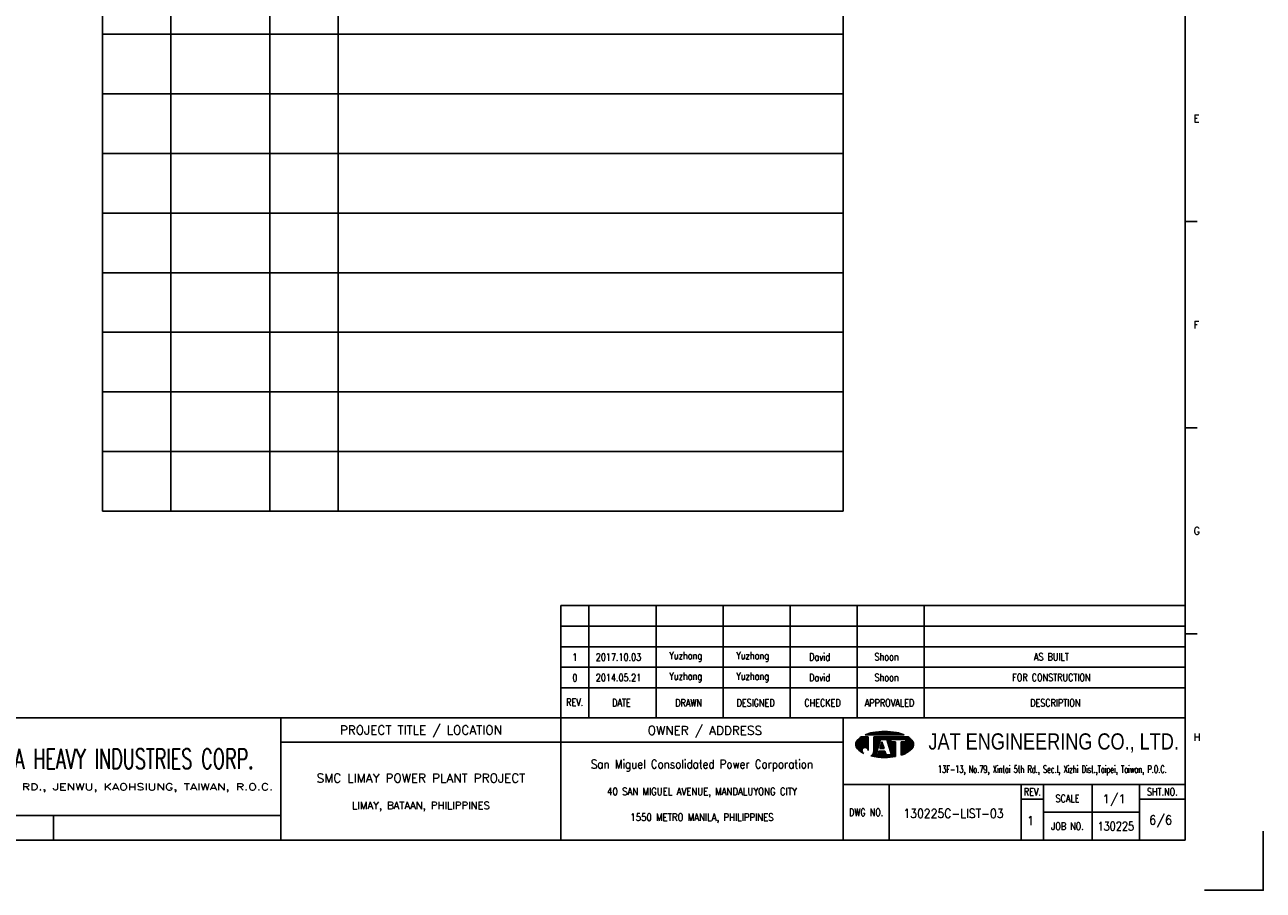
# Model space of a CAD drawing. Extents: x 577 to 1183, y -104 to 324.
# Tile 2 of 3: x 880 to 1183, y -104 to 107. Entities that reach past the tile are written whole.
import ezdxf
from ezdxf.enums import TextEntityAlignment as Align
from ezdxf.lldxf.tags import DXFTag

# ---------------------------------------------------------------- set-up
doc = ezdxf.new("R2010")
doc.units = 0
doc.header["$MEASUREMENT"] = 0
for name, color, linetype in [('B_DIM', 7, 'Continuous'), ('CON', 4, 'Continuous'), ('HID', 2, 'HIDDEN'), ('T', 2, 'Continuous'), ('TEXT', 7, 'Continuous'), ('圖框CON', 4, 'Continuous'), ('框線', 6, 'Continuous')]:
    doc.layers.add(name, color=color, linetype=linetype)
doc.styles.add('AEH', font='simplex', dxfattribs={"width": 0.8, "bigfont": 'ae'})
doc.styles.add('DAYUKP', font='complex', dxfattribs={"bigfont": 'DAYUKP.SHX'})
doc.styles.add('E2', font='simplex.shx', dxfattribs={"height": 2})
doc.styles.add('E3', font='simplex.shx', dxfattribs={"height": 3})
doc.styles.add('ROMANS', font='romans', dxfattribs={"width": 0.8})
doc.styles.add('WMF-Arial0', font='arial.ttf')
tags = doc.linetypes.add('HIDDEN', pattern=[0.375, 0.25, -0.125]).pattern_tags.tags
tags[6:7] = [DXFTag(74, 4), DXFTag(75, 0), DXFTag(340, '0'), DXFTag(46, 1.0), DXFTag(50, 0.0), DXFTag(44, 0.0), DXFTag(45, 0.0)]
tags[4:5] = [DXFTag(74, 4), DXFTag(75, 0), DXFTag(340, '0'), DXFTag(46, 1.0), DXFTag(50, 0.0), DXFTag(44, 0.0), DXFTag(45, 0.0)]

# ---------------------------------------------------------------- blocks, each defined once
blk = doc.blocks.new('1880-TITLE_BLK')
at = {"layer": 'TEXT', "color": 2, "linetype": 'Continuous', "style": 'E3'}
for tag, p in [('SCALE', (790.95, 31.17)), ('DWG_NO', (736.41, 26.44)), ('REV', (762.59, 23.97)), ('SHT_NO', (806.74, 23.97))]:
    blk.add_attdef(tag, text='', height=3, dxfattribs=at).set_placement(p, align=Align.MIDDLE)
at = {"layer": 'TEXT', "linetype": 'Continuous', "style": 'E2', "width": 0.6}
for tag, p in [('REV_DATE', (418.65, 19.76)), ('APPR_DATE', (492.93, 19.76))]:
    blk.add_attdef(tag, text='', height=2, dxfattribs=at).set_placement(p, align=Align.MIDDLE_LEFT)
blk = doc.blocks.new('1')
at = {"layer": 'B_DIM'}
for p, q in [((1247.82, 1.18), (1095.17, 1.18)), ((1095.17, -26.3), (1095.17, 1.18)), ((1101.97, -26.3), (1101.97, 1.18)), ((1118.5, -26.3), (1118.5, 1.18)), ((1134.87, -26.3), (1134.87, 1.18)), ((1151.24, -26.3), (1151.24, 1.18)), ((1167.62, -26.3), (1167.62, 1.18)), ((1183.99, -26.3), (1183.99, 1.18)), ((1247.82, -3.86), (1095.17, -3.86)), ((1095.17, -24.02), (1095.17, -7.47)), ((1247.82, -8.91), (1095.17, -8.91)), ((1247.82, -13.95), (1095.17, -13.95)), ((1247.82, -18.99), (1095.17, -18.99))]:
    blk.add_line(p, q, dxfattribs=at)
at = {"layer": 'Defpoints'}
blk.add_lwpolyline([(1252.5, -68.44), (1266.9, -68.44), (1266.9, -54.04)], dxfattribs=at)
at = {"layer": 'T', "color": 0, "lineweight": -3}
for p, q in [((1169.84, -30.45), (1170.01, -30.27)), ((1169.98, -30.45), (1170.23, -30.2)), ((1170.12, -30.45), (1170.43, -30.13)), ((1170.26, -30.45), (1170.63, -30.07)), ((1170.39, -30.45), (1170.82, -30.02)), ((1170.53, -30.45), (1171.01, -29.98)), ((1170.67, -30.45), (1171.19, -29.93)), ((1170.81, -30.45), (1171.36, -29.9)), ((1170.95, -30.45), (1171.54, -29.86)), ((1171.09, -30.45), (1171.7, -29.83)), ((1171.23, -30.45), (1171.87, -29.81)), ((1171.37, -30.45), (1172.04, -29.78)), ((1171.51, -30.45), (1172.2, -29.76)), ((1171.65, -30.45), (1172.36, -29.74)), ((1171.78, -30.45), (1172.52, -29.72)), ((1171.92, -30.45), (1172.67, -29.7)), ((1172.06, -30.45), (1172.83, -29.68)), ((1172.2, -30.45), (1172.98, -29.67)), ((1172.34, -30.45), (1173.13, -29.66)), ((1172.48, -30.45), (1173.28, -29.65)), ((1172.62, -30.45), (1173.43, -29.64)), ((1172.76, -30.45), (1173.58, -29.63)), ((1172.9, -30.45), (1173.72, -29.62)), ((1173.04, -30.45), (1173.87, -29.62)), ((1173.17, -30.45), (1174.01, -29.61)), ((1173.31, -30.45), (1174.15, -29.61)), ((1173.45, -30.45), (1174.29, -29.61)), ((1173.59, -30.45), (1174.43, -29.61)), ((1173.73, -30.45), (1174.57, -29.61)), ((1173.87, -30.45), (1174.7, -29.62)), ((1174.01, -30.45), (1174.84, -29.62)), ((1174.15, -30.45), (1174.97, -29.62)), ((1174.29, -30.45), (1175.11, -29.63)), ((1174.43, -30.45), (1175.24, -29.64)), ((1174.56, -30.45), (1175.37, -29.65)), ((1174.7, -30.45), (1175.5, -29.65)), ((1174.84, -30.45), (1175.63, -29.67)), ((1174.98, -30.45), (1175.75, -29.68)), ((1175.12, -30.45), (1175.88, -29.69)), ((1175.26, -30.45), (1176.01, -29.7)), ((1175.4, -30.45), (1176.13, -29.72)), ((1175.54, -30.45), (1176.26, -29.73)), ((1175.68, -30.45), (1176.38, -29.75)), ((1175.82, -30.45), (1176.5, -29.76)), ((1175.95, -30.45), (1176.62, -29.78)), ((1176.09, -30.45), (1176.74, -29.8)), ((1176.23, -30.45), (1176.86, -29.82)), ((1176.37, -30.45), (1176.98, -29.84)), ((1176.51, -30.45), (1177.1, -29.86)), ((1176.65, -30.45), (1177.22, -29.88)), ((1176.79, -30.45), (1177.33, -29.9)), ((1176.93, -30.45), (1177.45, -29.93)), ((1177.07, -30.45), (1177.56, -29.95)), ((1177.21, -30.45), (1177.67, -29.98)), ((1177.34, -30.45), (1177.79, -30.01)), ((1177.48, -30.45), (1177.9, -30.04)), ((1177.62, -30.45), (1178.01, -30.07)), ((1177.76, -30.45), (1178.11, -30.1)), ((1177.9, -30.45), (1178.22, -30.13)), ((1178.04, -30.45), (1178.33, -30.16)), ((1178.18, -30.45), (1178.43, -30.2)), ((1178.32, -30.45), (1178.53, -30.23)), ((1178.46, -30.45), (1178.64, -30.27)), ((1167.29, -32.86), (1169.2, -30.95)), ((1167.29, -32.72), (1169.06, -30.95)), ((1167.3, -32.99), (1169.34, -30.95)), ((1167.3, -32.57), (1168.92, -30.95)), ((1167.32, -33.11), (1169.47, -30.95)), ((1167.34, -33.22), (1169.61, -30.95)), ((1167.34, -32.39), (1168.78, -30.95)), ((1167.38, -33.33), (1169.75, -30.95)), ((1167.41, -32.18), (1168.64, -30.95)), ((1167.42, -33.43), (1169.89, -30.95)), ((1167.46, -33.52), (1170.03, -30.95)), ((1167.51, -33.61), (1170.17, -30.95)), ((1167.57, -33.69), (1170.3, -30.96)), ((1167.61, -31.84), (1168.15, -31.31)), ((1167.63, -33.77), (1170.3, -31.1)), ((1167.69, -33.85), (1170.3, -31.23)), ((1167.76, -33.92), (1170.3, -31.37)), ((1167.83, -33.99), (1170.3, -31.51)), ((1167.9, -34.06), (1170.3, -31.65)), ((1167.97, -34.13), (1170.3, -31.79)), ((1168.04, -34.19), (1170.3, -31.93)), ((1168.11, -34.26), (1170.3, -32.07)), ((1168.19, -34.32), (1170.3, -32.21)), ((1168.26, -34.39), (1170.3, -32.35)), ((1169.18, -33.61), (1170.3, -32.49)), ((1169.39, -33.53), (1170.3, -32.62)), ((1169.55, -33.52), (1170.3, -32.76)), ((1169.67, -33.53), (1170.3, -32.9)), ((1169.7, -30.45), (1169.79, -30.36)), ((1169.78, -33.56), (1170.3, -33.04)), ((1169.88, -33.6), (1170.3, -33.18)), ((1171.65, -33.23), (1173.92, -30.95)), ((1171.65, -33.09), (1173.78, -30.95)), ((1171.65, -32.95), (1173.64, -30.95)), ((1171.65, -32.81), (1173.51, -30.95)), ((1171.65, -32.67), (1173.37, -30.95)), ((1171.65, -32.53), (1173.23, -30.95)), ((1171.65, -32.39), (1173.09, -30.95)), ((1171.65, -32.26), (1172.95, -30.95)), ((1171.65, -32.12), (1172.81, -30.95)), ((1171.65, -31.98), (1172.67, -30.95)), ((1171.65, -31.84), (1172.53, -30.95)), ((1171.65, -31.42), (1172.12, -30.95)), ((1171.65, -31.28), (1171.98, -30.95)), ((1171.65, -31.14), (1171.84, -30.95)), ((1171.65, -31), (1171.7, -30.95)), ((1171.65, -31.7), (1172.39, -30.95)), ((1171.65, -31.56), (1172.25, -30.95)), ((1171.65, -33.37), (1173.29, -31.72)), ((1171.65, -33.51), (1173.23, -31.92)), ((1171.65, -33.65), (1173.16, -32.13)), ((1171.65, -33.78), (1173.1, -32.33)), ((1171.65, -33.92), (1173.03, -32.54)), ((1171.65, -34.06), (1172.97, -32.74)), ((1171.65, -34.2), (1172.9, -32.94)), ((1171.65, -34.34), (1172.84, -33.15)), ((1173.16, -33.8), (1173.94, -33.02)), ((1173.18, -33.64), (1173.91, -32.91)), ((1173.25, -33.44), (1173.87, -32.81)), ((1173.29, -33.8), (1173.97, -33.12)), ((1173.31, -33.23), (1173.84, -32.7)), ((1173.37, -33.03), (1173.81, -32.6)), ((1173.39, -31.62), (1174.06, -30.95)), ((1173.43, -33.8), (1174.01, -33.23)), ((1173.44, -32.83), (1173.77, -32.49)), ((1173.5, -32.62), (1173.74, -32.39)), ((1173.53, -31.62), (1174.2, -30.95)), ((1173.57, -32.42), (1173.71, -32.28)), ((1173.63, -32.22), (1173.67, -32.17)), ((1173.67, -31.62), (1174.34, -30.95)), ((1173.81, -31.62), (1174.48, -30.95)), ((1173.95, -31.62), (1174.62, -30.95)), ((1174.09, -31.62), (1174.76, -30.95)), ((1174.22, -31.62), (1174.9, -30.95)), ((1174.36, -31.62), (1175.03, -30.95)), ((1174.5, -31.62), (1175.17, -30.95)), ((1174.64, -31.62), (1175.31, -30.95)), ((1174.78, -31.62), (1175.45, -30.95)), ((1174.85, -31.69), (1175.59, -30.95)), ((1174.89, -31.79), (1175.73, -30.95)), ((1174.92, -31.9), (1175.87, -30.95)), ((1174.96, -32), (1176.01, -30.95)), ((1174.99, -32.11), (1176.15, -30.95)), ((1175.02, -32.22), (1176.29, -30.95)), ((1175.06, -32.32), (1176.42, -30.95)), ((1175.09, -32.43), (1175.84, -31.68)), ((1175.12, -32.53), (1175.84, -31.81)), ((1175.16, -32.64), (1175.84, -31.95)), ((1175.19, -32.74), (1175.84, -32.09)), ((1175.22, -32.85), (1175.95, -32.13)), ((1175.26, -32.95), (1176.08, -32.13)), ((1175.29, -33.06), (1176.22, -32.13)), ((1175.32, -33.16), (1176.36, -32.13)), ((1175.36, -33.27), (1176.5, -32.13)), ((1175.39, -33.38), (1176.64, -32.13)), ((1175.42, -33.48), (1176.78, -32.13)), ((1175.46, -33.59), (1176.92, -32.13)), ((1175.49, -33.69), (1177.01, -32.17)), ((1175.53, -33.8), (1177.01, -32.31)), ((1175.56, -33.9), (1177.01, -32.45)), ((1175.59, -34.01), (1177.01, -32.59)), ((1175.63, -34.11), (1177.01, -32.73)), ((1175.66, -34.22), (1177.01, -32.86)), ((1175.69, -34.32), (1177.01, -33)), ((1175.73, -34.43), (1177.01, -33.14)), ((1175.76, -34.54), (1177.01, -33.28)), ((1175.89, -31.62), (1176.56, -30.95)), ((1176.03, -31.62), (1176.7, -30.95)), ((1176.17, -31.62), (1176.84, -30.95)), ((1176.31, -31.62), (1176.98, -30.95)), ((1176.45, -31.62), (1177.12, -30.95)), ((1176.59, -31.62), (1177.26, -30.95)), ((1176.73, -31.62), (1177.4, -30.95)), ((1176.87, -31.62), (1177.54, -30.95)), ((1177, -31.62), (1177.68, -30.95)), ((1177.14, -31.62), (1177.81, -30.95)), ((1177.28, -31.62), (1177.95, -30.95)), ((1177.42, -31.62), (1178.09, -30.95)), ((1177.56, -31.62), (1178.23, -30.95)), ((1177.7, -31.62), (1178.37, -30.95)), ((1177.84, -31.62), (1178.51, -30.95)), ((1177.98, -31.62), (1178.65, -30.95)), ((1178.12, -31.62), (1178.79, -30.95)), ((1178.26, -31.62), (1178.93, -30.95)), ((1178.36, -33.33), (1180.44, -31.25)), ((1178.36, -33.47), (1180.52, -31.31)), ((1178.36, -33.61), (1180.59, -31.37)), ((1178.36, -33.75), (1180.66, -31.44)), ((1178.36, -33.89), (1180.74, -31.51)), ((1178.36, -34.02), (1180.81, -31.58)), ((1178.36, -34.16), (1180.87, -31.65)), ((1178.36, -34.3), (1180.94, -31.72)), ((1178.36, -34.44), (1181.01, -31.79)), ((1178.36, -34.58), (1181.07, -31.87)), ((1178.36, -34.72), (1181.13, -31.95)), ((1178.36, -34.86), (1181.18, -32.04)), ((1178.36, -32.77), (1179, -32.13)), ((1178.36, -32.91), (1179.14, -32.13)), ((1178.36, -33.05), (1179.28, -32.13)), ((1178.36, -33.19), (1179.42, -32.13)), ((1178.36, -35), (1181.23, -32.13)), ((1178.36, -32.5), (1178.73, -32.13)), ((1178.36, -32.63), (1178.86, -32.13)), ((1178.36, -32.22), (1178.45, -32.13)), ((1178.36, -32.36), (1178.59, -32.13)), ((1178.36, -35.14), (1181.27, -32.23)), ((1178.36, -35.28), (1181.3, -32.33)), ((1178.36, -35.41), (1181.33, -32.44)), ((1178.39, -31.62), (1179.07, -30.95)), ((1178.53, -31.62), (1179.2, -30.95)), ((1178.56, -35.36), (1181.36, -32.55)), ((1178.6, -30.45), (1178.74, -30.31)), ((1178.67, -31.62), (1179.34, -30.95)), ((1178.73, -30.45), (1178.84, -30.35)), ((1178.77, -35.28), (1181.37, -32.68)), ((1178.81, -31.62), (1179.48, -30.95)), ((1178.87, -30.45), (1178.94, -30.38)), ((1178.95, -31.62), (1179.62, -30.95)), ((1179, -35.18), (1181.38, -32.81)), ((1179.01, -30.45), (1179.04, -30.43)), ((1179.09, -31.62), (1179.76, -30.95)), ((1179.23, -31.62), (1179.9, -30.95)), ((1179.25, -35.08), (1181.37, -32.96)), ((1179.37, -31.62), (1180.04, -30.95)), ((1179.51, -31.62), (1180.12, -31.01)), ((1179.51, -34.96), (1181.34, -33.12)), ((1179.53, -31.74), (1180.21, -31.06)), ((1179.53, -31.88), (1180.29, -31.12)), ((1179.53, -32.02), (1180.36, -31.18)), ((1168.34, -34.45), (1168.85, -33.94)), ((1168.42, -34.51), (1168.78, -34.15)), ((1168.5, -34.57), (1168.77, -34.3)), ((1168.58, -34.62), (1168.78, -34.43)), ((1168.67, -34.68), (1168.81, -34.54)), ((1168.75, -34.73), (1168.85, -34.64)), ((1168.84, -34.79), (1168.9, -34.72)), ((1168.93, -34.84), (1168.96, -34.8)), ((1169.02, -34.89), (1169.03, -34.87)), ((1169.11, -34.93), (1169.11, -34.93)), ((1169.2, -34.98), (1169.2, -34.98)), ((1169.97, -33.65), (1170.3, -33.32)), ((1170.05, -33.71), (1170.3, -33.46)), ((1170.12, -33.78), (1170.3, -33.6)), ((1170.18, -33.86), (1170.3, -33.74)), ((1170.23, -33.95), (1170.3, -33.88)), ((1170.27, -34.05), (1170.3, -34.01)), ((1170.3, -34.16), (1170.3, -34.15)), ((1170.3, -34.29), (1170.31, -34.29)), ((1171.05, -35.63), (1172.51, -34.17)), ((1171.16, -35.66), (1172.45, -34.37)), ((1171.28, -35.68), (1172.39, -34.58)), ((1171.39, -35.71), (1172.32, -34.78)), ((1171.51, -35.73), (1172.26, -34.98)), ((1171.53, -35.02), (1172.58, -33.96)), ((1171.6, -34.8), (1172.64, -33.76)), ((1171.63, -35.75), (1172.19, -35.19)), ((1171.64, -34.63), (1172.71, -33.56)), ((1171.65, -34.48), (1171.65, -34.48)), ((1171.75, -35.77), (1172.2, -35.31)), ((1171.87, -35.79), (1172.34, -35.31)), ((1171.99, -35.81), (1172.48, -35.31)), ((1172.11, -35.83), (1172.62, -35.31)), ((1172.23, -35.84), (1173.6, -34.48)), ((1172.35, -35.86), (1173.74, -34.48)), ((1172.48, -35.87), (1173.87, -34.48)), ((1172.6, -35.89), (1174.01, -34.48)), ((1172.67, -35.26), (1173.46, -34.48)), ((1172.73, -35.9), (1174.15, -34.48)), ((1172.73, -35.06), (1173.32, -34.48)), ((1172.8, -34.86), (1173.18, -34.48)), ((1172.85, -35.91), (1174.29, -34.48)), ((1172.86, -34.65), (1173.04, -34.48)), ((1172.98, -35.93), (1174.41, -34.5)), ((1173.11, -35.94), (1174.44, -34.6)), ((1173.24, -35.95), (1174.48, -34.71)), ((1173.37, -35.96), (1174.51, -34.81)), ((1173.5, -35.96), (1174.54, -34.92)), ((1173.57, -33.8), (1174.04, -33.34)), ((1173.63, -35.97), (1174.58, -35.03)), ((1173.71, -33.8), (1174.07, -33.44)), ((1173.77, -35.98), (1174.61, -35.13)), ((1173.85, -33.8), (1174.11, -33.55)), ((1173.9, -35.98), (1174.64, -35.24)), ((1173.99, -33.8), (1174.14, -33.65)), ((1174.04, -35.98), (1174.7, -35.31)), ((1174.13, -33.8), (1174.17, -33.76)), ((1174.17, -35.98), (1174.84, -35.31)), ((1174.31, -35.99), (1174.98, -35.31)), ((1174.45, -35.98), (1175.12, -35.31)), ((1174.59, -35.98), (1175.26, -35.31)), ((1174.73, -35.98), (1175.4, -35.31)), ((1174.88, -35.98), (1175.54, -35.31)), ((1175.02, -35.97), (1175.68, -35.31)), ((1175.17, -35.96), (1175.82, -35.31)), ((1175.32, -35.95), (1175.95, -35.31)), ((1175.46, -35.94), (1177.01, -34.39)), ((1175.62, -35.93), (1177.01, -34.53)), ((1175.77, -35.92), (1177.01, -34.67)), ((1175.79, -34.64), (1177.01, -33.42)), ((1175.83, -34.75), (1177.01, -33.56)), ((1175.86, -34.85), (1177.01, -33.7)), ((1175.89, -34.96), (1177.01, -33.84)), ((1175.92, -35.9), (1177.01, -34.81)), ((1175.93, -35.06), (1177.01, -33.98)), ((1175.96, -35.17), (1177.01, -34.12)), ((1176, -35.27), (1177.01, -34.25)), ((1176.08, -35.89), (1177.01, -34.95)), ((1176.24, -35.87), (1177.01, -35.09)), ((1176.39, -35.85), (1177.01, -35.23)), ((1176.56, -35.83), (1177.01, -35.37)), ((1176.72, -35.8), (1177.01, -35.51)), ((1176.89, -35.77), (1177.01, -35.64)), ((1179.82, -34.79), (1181.29, -33.32)), ((1180.23, -34.52), (1181.17, -33.58))]:
    blk.add_line(p, q, dxfattribs=at)
at = {"layer": 'T', "lineweight": -3}
for p, q in [((1170.3, -30.95), (1168.61, -30.95)), ((1169.57, -30.45), (1179.1, -30.45)), ((1170.3, -30.95), (1170.3, -34.31)), ((1180.05, -30.95), (1171.65, -30.95)), ((1171.65, -31.29), (1171.65, -30.95)), ((1171.65, -30.95), (1171.65, -34.49)), ((1172.15, -35.31), (1173.32, -31.62)), ((1173.66, -32.13), (1173.13, -33.8)), ((1173.32, -31.62), (1174.83, -31.62)), ((1174.19, -33.8), (1173.66, -32.13)), ((1174, -31.62), (1174.83, -31.62)), ((1174.83, -31.62), (1176.01, -35.31)), ((1175.84, -31.62), (1179.53, -31.62)), ((1175.84, -32.13), (1175.84, -31.62)), ((1177.01, -32.13), (1175.84, -32.13)), ((1177.01, -32.13), (1177.01, -35.75)), ((1179.53, -32.13), (1178.36, -32.13)), ((1178.36, -32.13), (1178.36, -35.42)), ((1179.53, -31.62), (1179.53, -32.13)), ((1172.74, -33.35), (1171.65, -34.48)), ((1172.65, -35.31), (1172.15, -35.31)), ((1172.92, -34.48), (1172.65, -35.31)), ((1174.4, -34.48), (1172.92, -34.48)), ((1173.13, -33.8), (1174.19, -33.8)), ((1174.67, -35.31), (1174.4, -34.48)), ((1176.01, -35.31), (1174.67, -35.31))]:
    blk.add_line(p, q, dxfattribs=at)
for centre, major_axis, start_param, end_param in [((1173.18, -39.02), (-6.58, 6.58), 5.683021, 5.897183), ((1174.33, -45.15), (-10.98, 10.98), 5.497787, 5.683021), ((1174.33, -45.15), (10.98, 10.98), 0.600164, 0.785398), ((1175.48, -39.02), (6.58, 6.58), 0.386002, 0.600164), ((1168.85, -32.8), (1.11, 1.11), 1.614811, 2.356194), ((1168.85, -32.8), (-1.11, 1.11), 0.785398, 1.526782), ((1171.44, -35.17), (-3.59, 3.59), 6.088179, 6.3272), ((1177.22, -35.17), (-3.59, 3.59), 4.668374, 4.907395), ((1179.81, -32.8), (-1.11, 1.11), 3.926991, 4.668374), ((1179.81, -32.8), (1.11, 1.11), 4.756403, 5.497787), ((1171.44, -30.42), (3.59, 3.59), 3.097578, 3.478972), ((1169.54, -34.29), (-0.544, 0.544), 3.906164, 8.245601), ((1170.29, -34.46), (0.962, 0.962), 4.470635, 5.546585), ((1174.33, -20.45), (10.98, 10.98), 3.710226, 3.926991), ((1174.33, -20.45), (10.98, 10.98), 3.926991, 4.100643), ((1175.48, -26.58), (-6.58, 6.58), 2.670765, 2.781027), ((1177.22, -30.42), (-3.59, 3.59), 2.781027, 3.185607)]:
    blk.add_ellipse(centre, major_axis=major_axis, ratio=1, start_param=start_param, end_param=end_param, dxfattribs=at)
at = {"layer": '圖框CON'}
for p, q in [((1250.71, 95.03), (1247.82, 95.03)), ((1250.71, 44.62), (1247.82, 44.62)), ((1250.71, -5.79), (1247.82, -5.79)), ((1164.16, -42.6), (1247.82, -42.6)), ((1175.46, -42.6), (1175.46, -56.2)), ((1207.7, -42.6), (1207.7, -56.2)), ((1213.17, -42.6), (1213.17, -56.2)), ((1225.07, -56.2), (1225.07, -42.6)), ((1236.65, -56.2), (1236.65, -42.6)), ((1207.7, -46.16), (1213.17, -46.16)), ((1236.65, -46.16), (1247.82, -46.16)), ((971.08, -50.21), (971.08, -56.2)), ((1213.17, -49.4), (1236.65, -49.4))]:
    blk.add_line(p, q, dxfattribs=at)
for points in [[(1026.71, -56.2), (1026.71, -26.3)], [(1095.17, -56.2), (1095.17, -26.3)], [(1164.16, -56.2), (1164.16, -26.3)], [(1164.16, -32.28), (1026.71, -32.28)], [(1026.71, -50.21), (1010.27, -50.21), (915.46, -50.21)]]:
    blk.add_lwpolyline(points, dxfattribs=at)
at = {"layer": '框線'}
for p, q in [((1247.82, -56.2), (1247.82, 347.09)), ((1247.82, -26.3), (700.5, -26.3)), ((1247.82, -56.2), (700.5, -56.2))]:
    blk.add_line(p, q, dxfattribs=at)
at = {"style": 'DAYUKP'}
for s, p in [('E', (1249.86, 120.23)), ('F', (1249.86, 69.82)), ('G', (1249.86, 19.41)), ('H', (1249.86, -31))]:
    blk.add_text(s, height=1.8, dxfattribs=at).set_placement(p, align=Align.MIDDLE_LEFT)
at = {"style": 'WMF-Arial0', "width": 0.8}
blk.add_text('JAT ENGINEERING CO., LTD.', height=3.9609, dxfattribs=at).set_placement((1215.66, -32.41), align=Align.MIDDLE)
at = {"color": 90, "ltscale": 500, "style": 'ROMANS', "width": 0.65}
blk.add_text('FORMOSA HEAVY INDUSTRIES CORP.', height=4.8509, dxfattribs=at).set_placement((982.2, -36.34), align=Align.MIDDLE)
at = {"color": 2, "ltscale": 500, "style": 'ROMANS', "width": 0.85}
blk.add_text('San Miguel Consolidated Power Corporation', height=2.1605, dxfattribs=at).set_placement((1129.66, -37.62), align=Align.MIDDLE_CENTER)
at = {"color": 2, "ltscale": 500, "style": 'ROMANS'}
for s, height, p in [('SMC LIMAY POWER PLANT PROJECT', 2.1605, (1060.94, -41.04)), ('LIMAY, BATAAN, PHILIPPINES', 1.8004, (1060.94, -47.71))]:
    blk.add_text(s, height=height, dxfattribs=at).set_placement(p, align=Align.MIDDLE_CENTER)
at = {"color": 4, "ltscale": 500, "style": 'ROMANS', "width": 0.85}
for s, p in [('40 SAN MIGUEL AVENUE, MANDALUYONG CITY', (1129.66, -44.28)), ('1550 METRO MANILA, PHILIPPINES', (1129.66, -50.61))]:
    blk.add_text(s, height=1.8004, dxfattribs=at).set_placement(p, align=Align.MIDDLE_CENTER)
at = {"layer": 'B_DIM', "style": 'AEH', "width": 0.8}
for s, height, p in [('REV.', 1.8, (1098.54, -22.49)), ('DATE', 1.8, (1109.97, -22.59)), ('DRAWN', 1.8, (1126.39, -22.64)), ('DESIGNED', 1.8, (1142.77, -22.64)), ('CHECKED', 1.8, (1159.14, -22.64)), ('APPROVALED', 1.8, (1175.51, -22.64)), ('DESCRIPTION', 1.8004, (1216.05, -22.64))]:
    blk.add_text(s, height=height, dxfattribs=at).set_placement(p, align=Align.MIDDLE)
at = {"layer": 'HID', "ltscale": 500, "style": 'ROMANS'}
for s, p in [('PROJECT TITLE / LOCATION', (1060.94, -29.44)), ('OWNER / ADDRESS', (1130.39, -29.54))]:
    blk.add_text(s, height=2.1605, dxfattribs=at).set_placement(p, align=Align.MIDDLE)
at = {"layer": 'HID', "style": 'ROMANS', "width": 1.216198}
blk.add_text('100, SWEIKUAN RD., JENWU, KAOHSIUNG, TAIWAN, R.O.C.', height=1.6237, dxfattribs=at).set_placement((938.57, -44), (1024.8, -44), align=Align.FIT)
at = {"layer": 'HID', "color": 7, "style": 'ROMANS', "width": 0.8}
for s, p in [('REV.', (1210.44, -44.38)), ('SCALE', (1219.04, -46)), ('SHT.NO.', (1242.23, -44.38)), ('DWG NO.', (1169.81, -49.4)), ('JOB NO.', (1219.04, -52.8))]:
    blk.add_text(s, height=1.8, dxfattribs=at).set_placement(p, align=Align.MIDDLE)
at = {"layer": 'T', "color": 2, "ltscale": 500, "style": 'ROMANS', "width": 0.65}
blk.add_text('13F-13, No.79, Xintai 5th Rd., Sec.I, Xizhi Dist.,Taipei, Taiwan, P.O.C.', height=1.8004, dxfattribs=at).set_placement((1215.34, -39.77), align=Align.CENTER)

msp = doc.modelspace()

# ---------------------------------------------------------------- linework, layer by layer
at = {"layer": 'CON'}
for p, q in [((898.84, 265.46), (898.84, -11.51)), ((915.52, 265.46), (915.52, -11.51)), ((939.76, 265.46), (939.76, -11.51)), ((956.44, 265.46), (956.44, -11.51)), ((1079.95, 265.46), (1079.95, -11.51)), ((898.84, 105.11), (1079.95, 105.11)), ((898.84, 90.53), (1079.95, 90.53)), ((898.84, 75.96), (1079.95, 75.96)), ((898.84, 61.38), (1079.95, 61.38)), ((898.84, 46.8), (1079.95, 46.8)), ((898.84, 32.22), (1079.95, 32.22)), ((898.84, 17.65), (1079.95, 17.65)), ((898.84, 3.07), (1079.95, 3.07)), ((898.84, -11.51), (1079.95, -11.51))]:
    msp.add_line(p, q, dxfattribs=at)

# ---------------------------------------------------------------- block references
msp.add_blockref('1', (-84.25, -35.73), dxfattribs=at)
at = {"layer": 'TEXT', "color": 0}
ref = msp.add_blockref('1880-TITLE_BLK', (576.58, -104.44), dxfattribs=dict(at, xscale=0.7201574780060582, yscale=0.7201574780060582, zscale=0.7201574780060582))
ref.add_attrib('DWG_NO', '130225C-LIST-03', dxfattribs={"color": 2, "linetype": 'Continuous', "height": 2.1605, "style": 'E3', "width": 0.9}).set_placement((1106.91, -85.39), align=Align.MIDDLE)
ref.add_attrib('REV', '1', dxfattribs={"color": 2, "linetype": 'Continuous', "height": 2.16, "style": 'E3'}).set_placement((1125.77, -87.17), align=Align.MIDDLE)
ref.add_attrib('SCALE', '1/1', dxfattribs={"color": 2, "linetype": 'Continuous', "height": 2.16, "style": 'E3'}).set_placement((1146.18, -81.99), align=Align.MIDDLE)
ref.add_attrib('SHT_NO', '6/6', dxfattribs={"color": 2, "linetype": 'Continuous', "height": 2.16, "style": 'E3'}).set_placement((1157.56, -87.17), align=Align.MIDDLE)

# ---------------------------------------------------------------- texts
at = {"layer": 'T', "style": 'AEH', "width": 0.8}
for s, height, p in [('1', 1.8, (1014.34, -47.18)), ('2017.10.03', 1.8, (1025, -47.16)), ('Yuzhang', 1.8, (1041.43, -47.11)), ('Yuzhang', 1.8, (1057.8, -47.11)), ('David', 1.8, (1074.17, -47.11)), ('Shoon', 1.8, (1090.55, -47.11)), ('AS BUILT', 1.8, (1130.85, -47.11)), ('0', 1.8, (1014.34, -52.22)), ('2014.05.21', 1.8, (1025, -52.2)), ('Yuzhang', 1.8, (1041.43, -52.15)), ('Yuzhang', 1.8, (1057.8, -52.15)), ('David', 1.8, (1074.17, -52.15)), ('Shoon', 1.8, (1090.55, -52.15)), ('FOR CONSTRUCTION', 1.8004, (1130.85, -52.15))]:
    msp.add_text(s, height=height, dxfattribs=at).set_placement(p, align=Align.MIDDLE)
at = {"layer": 'TEXT', "color": 2, "style": 'E3', "width": 0.8}
msp.add_text('130225', height=2.16, dxfattribs=at).set_placement((1146.6, -88.53), align=Align.MIDDLE_CENTER)

doc.saveas('drawing.dxf')
